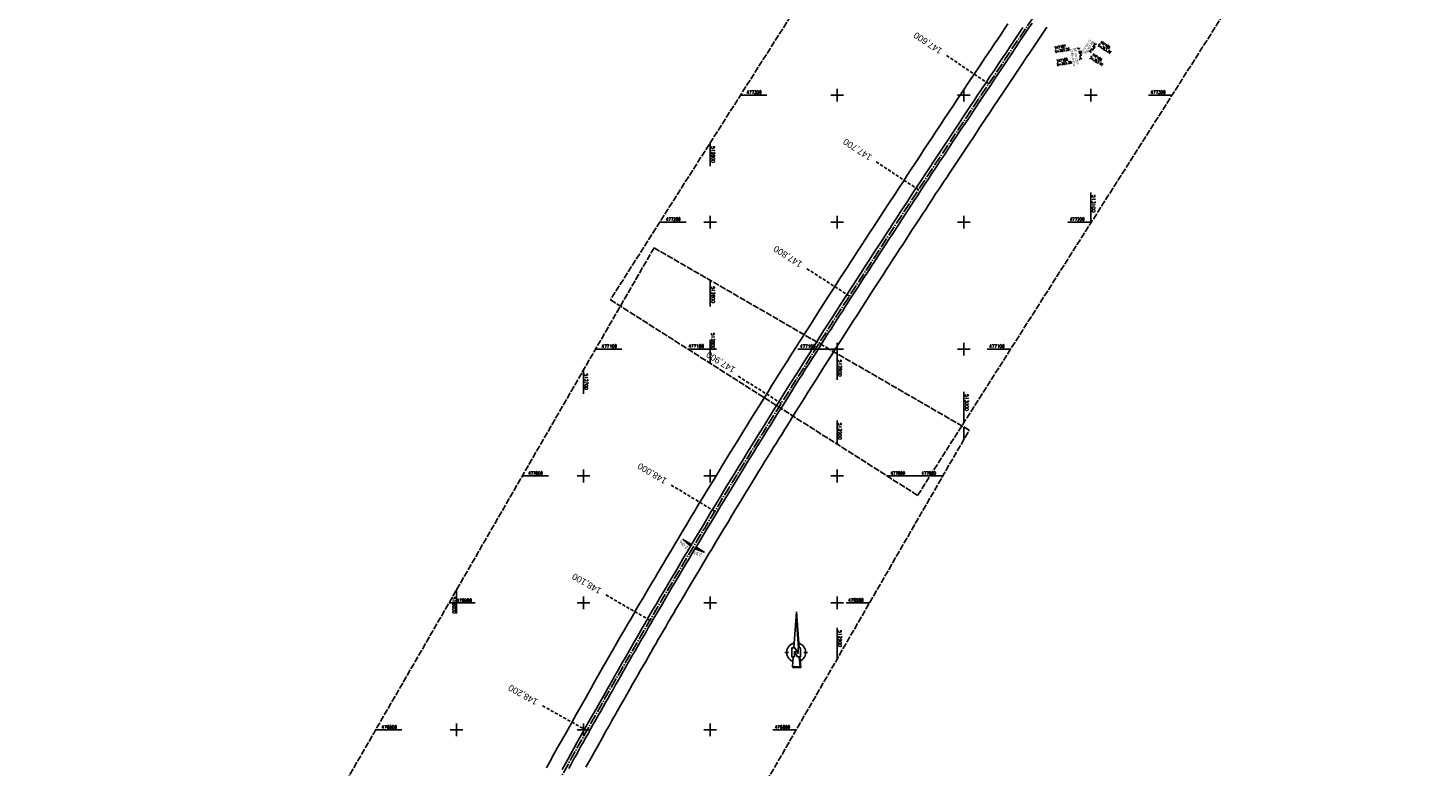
# Model space of a CAD drawing. Extents: x 510563 to 513920, y 467229 to 478797.
# Tile 64 of 67: x 512262 to 513366, y 476771 to 477353. Entities that reach past the tile are written whole.
import ezdxf
from ezdxf.enums import TextEntityAlignment as Align

# ---------------------------------------------------------------- set-up
doc = ezdxf.new("R2010")
doc.units = 0
doc.header["$LTSCALE"] = 10
doc.header["$MEASUREMENT"] = 0
for name, pattern in [('ACHSE', [5.5, 4, -0.5, 0.5, -0.5]), ('LT00', [0]), ('LT14', [0.6, 0.5, -0.1]), ('LT17', [0.15, 0.1, -0.05]), ('STRICHLINIE2', [0.375, 0.25, -0.125])]:
    doc.linetypes.add(name, pattern=pattern)
doc.layers.get('0').update_dxf_attribs({"linetype": 'LT00'})
for name, color, linetype in [('-AX-020', 250, 'ACHSE'), ('-Halt-Pfeil', 4, 'LT00'), ('-Haltung', 7, 'STRICHLINIE2'), ('-Haltungsbeschriftung', 140, 'LT00'), ('-QUE-20O', 11, 'LT00'), ('-QUE-20W', 11, 'LT00'), ('-Schachtbeschriftung', 5, 'LT00'), ('-ST-20', 30, 'LT17'), ('1401', 7, 'Continuous'), ('V87_AFBR_BAB', 250, 'LT00'), ('V87_RASTER', 250, 'LT00'), ('V87_UK_DURCH', 182, 'LT00'), ('V88_AFBR_BAB', 1, 'LT00'), ('V88_RASTER', 250, 'LT00')]:
    doc.layers.add(name, color=color, linetype=linetype)
doc.layers.add('-BLATT_87-RAND', color=7, linetype='LT14', plot=False)
doc.layers.add('-BLATT_88-RAND', color=7, linetype='LT14', plot=False)
doc.styles.add('Beschrift', font='ARIAL.TTF')
doc.styles.add('Haltungsbeschriftung', font='ARIAL.TTF', dxfattribs={"width": 0.75})
doc.styles.add('schachtbeschriftung', font='romans.shx', dxfattribs={"width": 0.75, "height": 2})
doc.styles.get("Standard").update_dxf_attribs({"font": 'romans.shx'})

# ---------------------------------------------------------------- blocks, each defined once
blk = doc.blocks.new('SYMB1401')
at = {"layer": '1401'}
for p, q in [((-2.1, -28.3), (0, 0)), ((0, 0), (2.1, -28.3)), ((1.8, -28.3), (-0.2, -2.3)), ((1.8, -28.3), (-0.2, -2.7)), ((1.7, -28.3), (-0.2, -3)), ((1.7, -28.3), (-0.2, -3.3)), ((2, -28.3), (-0.1, -1)), ((2, -28.3), (-0.1, -1.3)), ((1.9, -28.3), (-0.1, -1.7)), ((1.8, -28.3), (-0.1, -2)), ((2.1, -28.3), (0, -0.3)), ((2, -28.3), (0, -0.7)), ((-9.2, -31.8), (-6.2, -31.8)), ((-3.7, -35.3), (-3.7, -28.3)), ((-3.7, -28.3), (-1.2, -28.3)), ((0.7, -35.3), (-1.7, -30.9)), ((-1.7, -30.9), (-1.7, -35.3)), ((1.2, -32.8), (-1.2, -28.3)), ((1.2, -32.8), (1.2, -28.3)), ((3.2, -28.3), (1.2, -28.3)), ((3.2, -28.3), (3.2, -35.3)), ((5.7, -31.8), (8.7, -31.8)), ((-1.7, -35.3), (-3.7, -35.3)), ((-2.6, -35.3), (-3.2, -43.3)), ((-3.2, -43.3), (2.8, -43.3)), ((-3.2, -43.4), (2.8, -43.4)), ((3.2, -35.3), (0.7, -35.3)), ((2.8, -43.3), (2.1, -35.3)), ((2.8, -43.4), (2.2, -35.3)), ((3.3, -43.8), (2.6, -35.3))]:
    blk.add_line(p, q, dxfattribs=at)
for points in [[(-7.7, -32.1), (-7.7, -31.6), (-7.7, -31), (-7.6, -30.5), (-7.5, -29.9), (-7.3, -29.4), (-7.1, -28.9), (-6.9, -28.4), (-6.6, -27.9), (-6.3, -27.5), (-6, -27), (-5.6, -26.6), (-5.2, -26.2), (-4.8, -25.9), (-4.4, -25.6), (-3.9, -25.3), (-3.4, -25), (-2.9, -24.8), (-2.4, -24.6), (-1.9, -24.5)], [(-2.9, -38.8), (-3.4, -38.6), (-3.9, -38.4), (-4.4, -38.1), (-4.8, -37.8), (-5.2, -37.4), (-5.6, -37.1), (-6, -36.6), (-6.3, -36.2), (-6.6, -35.8), (-6.9, -35.3), (-7.1, -34.8), (-7.3, -34.3), (-7.5, -33.7), (-7.6, -33.2), (-7.7, -32.7), (-7.7, -32.1)], [(1.8, -24.6), (2.4, -24.8), (2.9, -25), (3.4, -25.3), (3.8, -25.6), (4.3, -25.9), (4.7, -26.2), (5.1, -26.6), (5.5, -27), (5.8, -27.5), (6.1, -27.9), (6.4, -28.4), (6.6, -28.9), (6.8, -29.4), (7, -29.9), (7.1, -30.5), (7.2, -31), (7.2, -31.6), (7.2, -32.1)], [(7.2, -32.1), (7.2, -32.7), (7.1, -33.2), (7, -33.7), (6.8, -34.3), (6.7, -34.8), (6.4, -35.3), (6.1, -35.8), (5.8, -36.2), (5.5, -36.7), (5.1, -37.1), (4.7, -37.4), (4.3, -37.8), (3.9, -38.1), (3.4, -38.4), (2.9, -38.6)], [(-3.2, -43.3), (-2.7, -43.8), (3.3, -43.8)], [(-3.1, -43.4), (2.8, -43.4), (2.2, -35.3)], [(-3.1, -43.5), (2.9, -43.5), (2.3, -35.3)], [(-3, -43.5), (2.9, -43.5), (2.3, -35.3)], [(-3, -43.6), (3, -43.6), (2.4, -35.3)], [(-2.9, -43.6), (3, -43.6), (2.5, -35.3)], [(-2.9, -43.7), (3.1, -43.7), (2.5, -35.3)], [(-2.8, -43.7), (3.1, -43.7), (2.5, -35.3)], [(-2.8, -43.8), (3.2, -43.8), (2.6, -35.3)], [(-2.8, -43.8), (3.2, -43.8), (2.6, -35.3)]]:
    blk.add_lwpolyline(points, dxfattribs=at)
blk = doc.blocks.new('SYMB1107')
at = {"color": 0, "linetype": 'ByBlock'}
for points in [[(-0.2, 0), (-0.196157, 0.039018), (-0.184776, 0.076537), (-0.166294, 0.111114), (-0.141421, 0.141421), (-0.111114, 0.166294), (-0.076537, 0.184776), (-0.039018, 0.196157), (0, 0.2)], [(0, 0.2), (0.039018, 0.196157), (0.076537, 0.184776), (0.111114, 0.166294), (0.141421, 0.141421), (0.166294, 0.111114), (0.184776, 0.076537), (0.196157, 0.039018), (0.2, 0)]]:
    blk.add_lwpolyline(points, dxfattribs=at)
blk = doc.blocks.new('SYMB0070')
at = {"color": 0, "linetype": 'ByBlock'}
for p, q in [((-0.5, 0), (0.2, 0)), ((0.5, 0), (0.2, 0.1)), ((0.2, 0.1), (0.2, 0)), ((0.468, 0), (0.21, 0.086)), ((0.21, 0.086), (0.21, -0.086)), ((0.21, -0.086), (0.468, 0)), ((0.22, -0.072), (0.437, 0)), ((0.23, -0.058), (0.405, 0)), ((0.24, -0.045), (0.374, 0)), ((0.342, 0), (0.25, 0.031)), ((0.25, 0.031), (0.25, -0.031)), ((0.25, -0.031), (0.342, 0)), ((0.26, -0.017), (0.31, 0)), ((0.27, -0.003), (0.279, 0))]:
    blk.add_line(p, q, dxfattribs=at)
for points in [[(0.2, 0), (0.2, -0.1), (0.5, 0)], [(0.437, 0), (0.22, 0.072), (0.22, -0.072)], [(0.405, 0), (0.23, 0.058), (0.23, -0.058)], [(0.374, 0), (0.24, 0.045), (0.24, -0.045)], [(0.31, 0), (0.26, 0.017), (0.26, -0.017)], [(0.279, 0), (0.27, 0.003), (0.27, -0.003)]]:
    blk.add_lwpolyline(points, dxfattribs=at)

msp = doc.modelspace()

# ---------------------------------------------------------------- linework, layer by layer
at = {"layer": '-AX-020', "ltscale": 0.2, "flags": 128}
msp.add_lwpolyline([(513881.7, 478797), (513877.9, 478787.4), (513870.4, 478768.8), (513862.8, 478750.3), (513855.1, 478731.8), (513847.4, 478713.3), (513839.6, 478694.9), (513831.7, 478676.5), (513823.8, 478658.1), (513815.8, 478639.8), (513807.7, 478621.5), (513799.5, 478603.2), (513791.3, 478585), (513783, 478566.8), (513774.6, 478548.6), (513766.1, 478530.5), (513757.6, 478512.4), (513749, 478494.3), (513740.3, 478476.3), (513731.6, 478458.3), (513722.7, 478440.3), (513713.9, 478422.4), (513704.9, 478404.5), (513695.9, 478386.6), (513686.8, 478368.8), (513677.6, 478351), (513668.3, 478333.2), (513659, 478315.5), (513649.6, 478297.9), (513640.2, 478280.2), (513630.6, 478262.6), (513621, 478245.1), (513611.4, 478227.5), (513601.6, 478210.1), (513591.8, 478192.6), (513586.7, 478183.6), (513576.8, 478166.3), (513566.8, 478148.9), (513556.8, 478131.6), (513546.7, 478114.3), (513536.5, 478097.1), (513526.3, 478079.9), (513516, 478062.7), (513505.6, 478045.6), (513495.2, 478028.5), (513484.8, 478011.5), (513474.3, 477994.4), (513463.7, 477977.4), (513453.1, 477960.4), (513442.5, 477943.5), (513431.8, 477926.6), (513421, 477909.7), (513410.2, 477892.8), (513399.4, 477876), (513388.6, 477859.2), (513377.7, 477842.4), (513366.8, 477825.6), (513355.8, 477808.9), (513344.8, 477792.1), (513333.8, 477775.4), (513322.8, 477758.7), (513311.7, 477742.1), (513300.6, 477725.4), (513289.5, 477708.8), (513278.4, 477692.1), (513267.2, 477675.5), (513256.1, 477658.9), (513244.9, 477642.3), (513233.7, 477625.7), (513222.5, 477609.1), (513211.3, 477592.5), (513200.1, 477576), (513188.8, 477559.4), (513177.6, 477542.8), (513166.4, 477526.3), (513154.8, 477509.2), (513142.5, 477491.1), (513130.2, 477473), (513117.9, 477454.9), (513105.6, 477436.7), (513093.3, 477418.6), (513081.1, 477400.4), (513068.8, 477382.3), (513056.6, 477364.1), (513044.3, 477345.9), (513032.1, 477327.8), (513020, 477309.5), (513007.8, 477291.3), (512995.7, 477273.1), (512983.6, 477254.8), (512971.5, 477236.6), (512959.5, 477218.3), (512947.4, 477199.9), (512935.5, 477181.6), (512923.6, 477163.2), (512911.7, 477144.8), (512899.8, 477126.4), (512888, 477107.9), (512876.3, 477089.4), (512864.6, 477070.9), (512852.9, 477052.4), (512841.4, 477033.8), (512829.8, 477015.1), (512818.4, 476996.5), (512806.9, 476977.8), (512795.6, 476959), (512789.6, 476949.1), (512778.4, 476930.3), (512767.2, 476911.5), (512756.1, 476892.6), (512745.1, 476873.7), (512734.1, 476854.7), (512723.2, 476835.7), (512712.4, 476816.7), (512701.7, 476797.6), (512691, 476778.5), (512680.4, 476759.3), (512669.8, 476740.1), (512659.3, 476720.9), (512648.9, 476701.6), (512638.6, 476682.3), (512628.3, 476662.9), (512618.2, 476643.5), (512608, 476624.1), (512598, 476604.7), (512588, 476585.2), (512578.1, 476565.6), (512568.3, 476546), (512558.5, 476526.4), (512548.8, 476506.8), (512539.2, 476487.1), (512529.6, 476467.4), (512520.2, 476447.7), (512510.7, 476427.9), (512501.4, 476408), (512492.2, 476388.2), (512483, 476368.3), (512473.9, 476348.4), (512464.8, 476328.4), (512455.8, 476308.5), (512446.9, 476288.4), (512438.1, 476268.4), (512429.4, 476248.3), (512420.7, 476228.2), (512412.1, 476208.1), (512403.6, 476187.9), (512395.1, 476167.7), (512386.7, 476147.4), (512378.4, 476127.2), (512370.2, 476106.9), (512362, 476086.5), (512353.9, 476066.2), (512345.9, 476045.8), (512338, 476025.4), (512330.1, 476004.9), (512322.3, 475984.5), (512314.6, 475964), (512307, 475943.4), (512299.4, 475922.9), (512291.9, 475902.3), (512284.5, 475881.7), (512277.2, 475861), (512269.9, 475840.4), (512262.7, 475819.7), (512255.6, 475799), (512248.6, 475778.2), (512241.6, 475757.4), (512234.8, 475736.6), (512228, 475715.8), (512221.2, 475695), (512214.6, 475674.1), (512208, 475653.2), (512201.5, 475632.3), (512200.1, 475627.9), (512194.3, 475608.8), (512188.5, 475589.7), (512182.8, 475570.5), (512177.1, 475551.4), (512171.6, 475532.2), (512166.1, 475513), (512160.6, 475493.8), (512155.3, 475474.5), (512150, 475455.3), (512148.1, 475448.4), (512142.9, 475429.1), (512137.8, 475409.8), (512132.8, 475390.4), (512127.8, 475371.1), (512123, 475351.7), (512118.2, 475332.3), (512113.4, 475312.9), (512108.8, 475293.5), (512104.2, 475274.1), (512099.8, 475254.6), (512095.4, 475235.1), (512091, 475215.6), (512086.8, 475196.1), (512082.6, 475176.6), (512078.5, 475157), (512074.5, 475137.5), (512070.6, 475117.9), (512066.7, 475098.3), (512063.2, 475080.2), (512059.5, 475060.6), (512055.9, 475041), (512052.3, 475021.3), (512048.9, 475001.7), (512045.4, 474982), (512042.1, 474962.3), (512038.8, 474942.6), (512035.6, 474922.9), (512032.4, 474903.2), (512029.3, 474883.4), (512026.2, 474863.7), (512023.2, 474844), (512020.2, 474824.2), (512017.3, 474804.5), (512014.4, 474784.7), (512011.5, 474764.9), (512008.7, 474745.2), (512005.9, 474725.4), (512003.2, 474705.6), (512000.5, 474685.8), (511997.8, 474666), (511995.1, 474646.2), (511992.4, 474626.4), (511989.8, 474606.7), (511987.2, 474586.9), (511984.6, 474567.1), (511981.9, 474547.3), (511979.3, 474527.5), (511976.7, 474507.7), (511975.1, 474495.4), (511973.5, 474482.8), (511971.8, 474470.3), (511970.2, 474457.7), (511968.5, 474445.1), (511966.8, 474432.6), (511965.2, 474420), (511963.5, 474407.5), (511961.8, 474394.9), (511960, 474382.4), (511958.3, 474369.8), (511956.5, 474357.3), (511954.7, 474344.7), (511952.9, 474332.2), (511951.1, 474319.6), (511949.2, 474307.1), (511947.3, 474294.6), (511945.4, 474282.1), (511943.4, 474269.5), (511941.4, 474257), (511939.4, 474244.5), (511937.3, 474232), (511935.1, 474219.5), (511933, 474207.1), (511930.7, 474194.6), (511928.5, 474182.1), (511926.1, 474169.7), (511923.8, 474157.2), (511921.3, 474144.8), (511918.8, 474132.4), (511916.3, 474120), (511913.7, 474107.6), (511911, 474095.2), (511908.2, 474082.8), (511905.4, 474070.5), (511902.5, 474058.1), (511899.6, 474045.8), (511896.6, 474033.5), (511893.5, 474021.3), (511890.3, 474009), (511887, 473996.8), (511883.7, 473984.5), (511880.3, 473972.3), (511876.8, 473960.1), (511873.2, 473948), (511869.6, 473935.9), (511865.9, 473923.7), (511862.1, 473911.7), (511858.2, 473899.6), (511854.3, 473887.6), (511850.2, 473875.5), (511846.1, 473863.6), (511842, 473851.6), (511837.7, 473839.7), (511833.4, 473827.7), (511829, 473815.9), (511824.5, 473804), (511820, 473792.2), (511815.3, 473780.4), (511810.6, 473768.6), (511805.9, 473756.9), (511801, 473745.2), (511796.1, 473733.5), (511791.1, 473721.9), (511786, 473710.3), (511780.9, 473698.7), (511775.7, 473687.1), (511770.4, 473675.6), (511765, 473664.1), (511759.6, 473652.7), (511754.1, 473641.3), (511748.5, 473629.9), (511742.9, 473618.6), (511737.1, 473607.3), (511731.4, 473596), (511725.5, 473584.8), (511719.6, 473573.6), (511713.6, 473562.4), (511707.5, 473551.3), (511701.3, 473540.2), (511695.1, 473529.2), (511688.8, 473518.2), (511682.5, 473507.2), (511676.1, 473496.3), (511669.6, 473485.4), (511663, 473474.6), (511656.4, 473463.8), (511649.7, 473453), (511642.9, 473442.3), (511636.1, 473431.6), (511629.2, 473421), (511622.2, 473410.4), (511615.2, 473399.9), (511608.1, 473389.4), (511600.9, 473378.9), (511593.7, 473368.5), (511586.4, 473358.2), (511579.1, 473347.8), (511571.6, 473337.6), (511564.1, 473327.4), (511556.6, 473317.2), (511549, 473307.1), (511541.3, 473297), (511533.5, 473287), (511525.7, 473277), (511517.9, 473267.1), (511509.9, 473257.2), (511501.9, 473247.4), (511493.9, 473237.6), (511485.8, 473227.9), (511477.6, 473218.2), (511475.5, 473215.8), (511467.3, 473206.2), (511459, 473196.6), (511450.6, 473187.1), (511442.2, 473177.7), (511433.7, 473168.2), (511425.2, 473158.9), (511416.6, 473149.5), (511408, 473140.2), (511399.4, 473131), (511390.7, 473121.8), (511382, 473112.6), (511373.2, 473103.4), (511364.4, 473094.3), (511355.6, 473085.2), (511346.8, 473076.1), (511337.9, 473067), (511329, 473058), (511320.1, 473049), (511311.2, 473040), (511302.3, 473031), (511293.3, 473022), (511284.4, 473013.1), (511275.4, 473004.1), (511266.5, 472995.1), (511255.9, 472984.6), (511236.8, 472965.5), (511230.2, 472958.9), (511223.6, 472952.3), (511217, 472945.7), (511210.4, 472939.1), (511203.8, 472932.4), (511197.2, 472925.8), (511190.7, 472919.1), (511184.1, 472912.4), (511177.6, 472905.7), (511171.1, 472899), (511164.7, 472892.3), (511158.3, 472885.5), (511151.9, 472878.6), (511145.5, 472871.8), (511139.2, 472864.9), (511133, 472858), (511126.7, 472851), (511120.6, 472844), (511114.5, 472836.9), (511109.3, 472830.8), (511103.3, 472823.7), (511097.4, 472816.4), (511091.5, 472809.2), (511085.7, 472801.9), (511080, 472794.5), (511074.3, 472787.1), (511068.6, 472779.6), (511063.1, 472772.1), (511057.6, 472764.5), (511052.2, 472756.9), (511046.8, 472749.3), (511041.5, 472741.6), (511036.3, 472733.8), (511031.1, 472726.1), (511026, 472718.2), (511021, 472710.3), (511016, 472702.4), (511011.1, 472694.5), (511006.3, 472686.5), (511001.5, 472678.4), (510996.8, 472670.3), (510992.2, 472662.2), (510987.7, 472654.1), (510983.2, 472645.9), (510978.8, 472637.6), (510974.4, 472629.3), (510970.2, 472621), (510966, 472612.7), (510961.9, 472604.3), (510957.8, 472595.9), (510953.8, 472587.4), (510949.9, 472578.9), (510946.1, 472570.4), (510942.3, 472561.9), (510938.6, 472553.3), (510935, 472544.7), (510931.5, 472536), (510928, 472527.3), (510924.6, 472518.6), (510921.3, 472509.9), (510918, 472501.1), (510914.9, 472492.3), (510911.8, 472483.5), (510908.8, 472474.7), (510905.8, 472465.8), (510903, 472456.9), (510900.2, 472448), (510897.5, 472439.1), (510894.8, 472430.1), (510892.3, 472421.1), (510889.8, 472412.1), (510887.4, 472403.1), (510885, 472394), (510882.8, 472385), (510880.6, 472375.9), (510878.5, 472366.8), (510876.5, 472357.6), (510874.6, 472348.5), (510872.7, 472339.3), (510870.9, 472330.2), (510869.2, 472321), (510867.6, 472311.8), (510866.1, 472302.6), (510864.6, 472293.3), (510863.2, 472284.1), (510861.9, 472274.8), (510860.7, 472265.6), (510859.5, 472256.3), (510858.4, 472247), (510857.5, 472237.7), (510856.5, 472228.4), (510855.7, 472219.1), (510855, 472209.8), (510854.3, 472200.5), (510853.7, 472191.2), (510853.2, 472181.8), (510852.8, 472172.5), (510852.4, 472163.2), (510852.1, 472153.8), (510851.9, 472144.5), (510851.8, 472135.1), (510851.8, 472125.8), (510851.8, 472116.4), (510852, 472107.1), (510852, 472104.7), (510852.2, 472095.4), (510852.5, 472086), (510852.9, 472076.7), (510853.4, 472067.4), (510853.9, 472058), (510854.5, 472048.7), (510855.2, 472039.4), (510856, 472030.1), (510856.8, 472020.8), (510857.7, 472011.5), (510858.6, 472002.2), (510859.6, 471992.9), (510860.7, 471983.6), (510861.9, 471974.3), (510863.1, 471965.1), (510864.4, 471955.8), (510865.7, 471946.6), (510867.1, 471937.3), (510868.5, 471928.1), (510870, 471918.9), (510871.6, 471909.6), (510873.2, 471900.4), (510874.8, 471891.2), (510876.5, 471882.1), (510878.3, 471872.9), (510880.1, 471863.7), (510881.9, 471854.5), (510883.8, 471845.4), (510885.8, 471836.3), (510887.8, 471827.1), (510889.8, 471818), (510891.8, 471808.9), (510893.9, 471799.8), (510896.1, 471790.7), (510898.2, 471781.6), (510900.4, 471772.5), (510902.7, 471763.4), (510904.9, 471754.4), (510907.2, 471745.3), (510909.6, 471736.3), (510911.9, 471727.2), (510914.3, 471718.2), (510916.7, 471709.2), (510919.2, 471700.1), (510921.6, 471691.1), (510924.1, 471682.1), (510926.6, 471673.1), (510929.1, 471664.1), (510931.6, 471655.1), (510934.2, 471646.1), (510936.8, 471637.1), (510939.3, 471628.2), (510941.9, 471619.2), (510944.5, 471610.2), (510947.2, 471601.2), (510949.8, 471592.3), (510952.4, 471583.3), (510955.1, 471574.4), (510957.7, 471565.4), (510960.4, 471556.4), (510963, 471547.5), (510967.7, 471531.8), (510970.2, 471523.2), (510975.3, 471506.3), (510980.3, 471489.4), (510985.3, 471472.6), (510990.3, 471455.7), (510995.2, 471438.8), (511000.2, 471421.9), (511005.2, 471405), (511010.1, 471388.1), (511015, 471371.2), (511019.9, 471354.3), (511024.7, 471337.4), (511029.5, 471320.4), (511034.3, 471303.5), (511039, 471286.5), (511043.7, 471269.5), (511048.3, 471252.6), (511052.9, 471235.6), (511057.5, 471218.6), (511061.9, 471201.5), (511066.4, 471184.5), (511070.7, 471167.4), (511075, 471150.4), (511079.2, 471133.3), (511083.4, 471116.2), (511086.6, 471102.8), (511090.6, 471085.7), (511094.5, 471068.5), (511098.4, 471051.4), (511102.2, 471034.2), (511105.9, 471017), (511109.5, 470999.7), (511113, 470982.5), (511116.5, 470965.2), (511119.9, 470948), (511123.2, 470930.7), (511126.5, 470913.4), (511129.6, 470896), (511132.7, 470878.7), (511135.7, 470861.4), (511138.6, 470844), (511141.4, 470826.6), (511144.2, 470809.2), (511146.9, 470791.8), (511149.5, 470774.4), (511152, 470757), (511154.5, 470739.6), (511156.8, 470722.1), (511159.1, 470704.7), (511161.3, 470687.2), (511163.4, 470669.7), (511165.5, 470652.2), (511165.6, 470650.9), (511167.9, 470631), (511170, 470611.1), (511172.1, 470591.2), (511174.1, 470571.3), (511176, 470551.4), (511177.9, 470531.5), (511179.5, 470512.5), (511180.9, 470496.3), (511182.2, 470480.1), (511183.4, 470463.9), (511184.5, 470447.7), (511185.5, 470431.5), (511186.5, 470415.2), (511187.4, 470399), (511188.2, 470382.8), (511188.9, 470366.5), (511189.5, 470350.3), (511190.1, 470334), (511190.6, 470317.8), (511191, 470301.5), (511191.3, 470285.3), (511191.5, 470269), (511191.7, 470252.8), (511191.8, 470236.5), (511191.8, 470220.2), (511191.7, 470204), (511191.5, 470187.7), (511191.3, 470171.5), (511191.2, 470169), (511190.9, 470152.8), (511190.5, 470136.5), (511190, 470120.2), (511189.5, 470104), (511188.9, 470087.8), (511188.2, 470071.5), (511187.4, 470055.3), (511186.6, 470039), (511185.8, 470022.8), (511184.9, 470006.6), (511183.9, 469990.3), (511182.9, 469974.1), (511181.9, 469957.9), (511180.8, 469941.6), (511179.7, 469925.4), (511178.6, 469909.2), (511177.5, 469893), (511176.3, 469876.8), (511175.1, 469860.6), (511173.9, 469844.4), (511172.6, 469828.1), (511171.4, 469811.9), (511170.1, 469795.7), (511168.8, 469779), (511031, 467993.3), (511029.4, 467973.4), (511027.9, 467953.5), (511026.4, 467933.5), (511024.8, 467913.6), (511023.3, 467893.6), (511021.8, 467873.7), (511020.4, 467853.8), (511018.9, 467833.8), (511017.5, 467813.9), (511016.1, 467793.9), (511014.7, 467774), (511013.4, 467754), (511012, 467734), (511010.8, 467714.1), (511009.6, 467694.1), (511008.4, 467674.2), (511007.3, 467654.2), (511006.2, 467634.2), (511005.2, 467614.2), (511004.2, 467594.3), (511003.3, 467574.3), (511002.4, 467554.3), (511001.7, 467534.3), (511001, 467514.3), (511000.3, 467494.3), (510999.8, 467474.3), (510999.6, 467465.7), (510999.1, 467445.7), (510998.7, 467425.7), (510998.5, 467405.7), (510998.3, 467385.7), (510998.1, 467365.7), (510998.1, 467345.7), (510998.1, 467325.7), (510998.2, 467305.7), (510998.4, 467285.7), (510998.7, 467265.7), (510999.1, 467245.7), (510999.4, 467229.2)], dxfattribs=at)
at = {"layer": '-BLATT_87-RAND'}
msp.add_lwpolyline([(513217.9, 477919.2), (512721.3, 477138.8), (512963.5, 476984.7), (513460.1, 477765.1), (513217.9, 477919.2)], dxfattribs=at)
at = {"layer": '-BLATT_88-RAND'}
msp.add_lwpolyline([(512755.7, 477179.7), (512292.8, 476378.9), (512541.3, 476235.3), (513004.2, 477036.1), (512755.7, 477179.7)], dxfattribs=at)
at = {"layer": '-Haltung'}
for p, q in [((513091.8, 477328.7), (513090.5, 477336.5)), ((513099.6, 477334.5), (513103.2, 477340.1))]:
    msp.add_line(p, q, dxfattribs=at)
at = {"layer": '-QUE-20O'}
for p, q in [((512789.4, 476943.5), (512788.7, 476942.3)), ((512788.9, 476942.2), (512789.6, 476943.4)), ((512789.9, 476943.2), (512789.2, 476942.1)), ((512789.5, 476942), (512790.1, 476943.1)), ((512790.4, 476942.9), (512789.8, 476941.9)), ((512790.1, 476941.8), (512790.7, 476942.8)), ((512790.9, 476942.6), (512790.4, 476941.7)), ((512790.7, 476941.6), (512791.2, 476942.4)), ((512791.4, 476942.3), (512791, 476941.5)), ((512791.3, 476941.4), (512791.7, 476942.1)), ((512791.9, 476942), (512791.5, 476941.3)), ((512791.8, 476941.2), (512792.2, 476941.8)), ((512792.5, 476941.7), (512792.1, 476941.1)), ((512792.4, 476941), (512792.7, 476941.5)), ((512793, 476941.4), (512792.7, 476940.9)), ((512793, 476940.8), (512793.2, 476941.2)), ((512793.5, 476941.1), (512793.3, 476940.7)), ((512793.6, 476940.6), (512793.7, 476940.9)), ((512794, 476940.7), (512793.8, 476940.5)), ((512794.1, 476940.4), (512794.3, 476940.6)), ((512794.5, 476940.4), (512794.4, 476940.3)), ((512794.7, 476940.2), (512794.8, 476940.3)), ((512795, 476940.1), (512795, 476940.1)), ((512795.3, 476940), (512795.3, 476940))]:
    msp.add_line(p, q, dxfattribs=at)
msp.add_lwpolyline([(512788.6, 476942.4), (512789.3, 476943.6), (512795.3, 476940), (512788.6, 476942.4)], dxfattribs=at)
at = {"layer": '-QUE-20W'}
for p, q in [((512778.4, 476950.1), (512778.4, 476950.1)), ((512778.6, 476949.9), (512778.7, 476950)), ((512778.9, 476949.8), (512778.8, 476949.7)), ((512779.1, 476949.5), (512779.2, 476949.7)), ((512779.4, 476949.5), (512779.3, 476949.3)), ((512779.5, 476949.1), (512779.7, 476949.3)), ((512779.9, 476949.2), (512779.7, 476948.9)), ((512780, 476948.7), (512780.2, 476949)), ((512780.5, 476948.9), (512780.2, 476948.5)), ((512780.4, 476948.3), (512780.7, 476948.7)), ((512781, 476948.6), (512780.7, 476948)), ((512780.9, 476947.8), (512781.2, 476948.4)), ((512781.5, 476948.3), (512781.1, 476947.6)), ((512781.3, 476947.4), (512781.7, 476948.1)), ((512782, 476948), (512781.6, 476947.2)), ((512781.8, 476947), (512782.3, 476947.8)), ((512782.5, 476947.6), (512782, 476946.8)), ((512782.2, 476946.6), (512782.8, 476947.5)), ((512783, 476947.3), (512782.5, 476946.4)), ((512782.7, 476946.2), (512783.3, 476947.2)), ((512783.5, 476947), (512782.9, 476946)), ((512783.1, 476945.8), (512783.8, 476946.9)), ((512784.1, 476946.7), (512783.4, 476945.6)), ((512783.6, 476945.4), (512784.3, 476946.6))]:
    msp.add_line(p, q, dxfattribs=at)
msp.add_lwpolyline([(512783.6, 476945.3), (512778.4, 476950.1), (512784.4, 476946.5), (512783.6, 476945.3)], dxfattribs=at)
at = {"layer": '-ST-20', "ltscale": 2.5}
for p, q in [((513019.5, 477308.9), (512986.3, 477331.1)), ((512964.2, 477225.5), (512930.8, 477247.4)), ((512909.7, 477141.7), (512876, 477163.3)), ((512856, 477057.3), (512822.1, 477078.5)), ((512803.5, 476972.2), (512769.3, 476992.8)), ((512752.4, 476886.3), (512717.8, 476906.3)), ((512702.7, 476799.5), (512667.8, 476819))]:
    msp.add_line(p, q, dxfattribs=at)
at = {"layer": 'V87_AFBR_BAB'}
for points in [[(512842.6, 477061.6), (512842.7, 477061.8), (512845.6, 477066.4), (512848.4, 477071), (512851.3, 477075.5), (512854.1, 477080.1), (512857.5, 477085.4), (512860.8, 477090.6), (512864.1, 477095.9), (512867.5, 477101.2), (512870.1, 477105.3), (512872.7, 477109.4), (512875.3, 477113.5), (512878, 477117.6), (512880.6, 477121.7), (512884.8, 477128.4), (512889.1, 477135), (512893.3, 477141.6), (512896.4, 477146.4), (512899.5, 477151.3), (512902.7, 477156.2), (512905.8, 477161.1), (512908.4, 477165.1), (512911.1, 477169.2), (512913.7, 477173.2), (512916.3, 477177.3), (512919, 477181.3), (512922.3, 477186.4), (512925.6, 477191.5), (512929, 477196.6), (512932.3, 477201.8), (512936.6, 477208.4), (512941, 477215.1), (512945.4, 477221.8), (512948.7, 477226.8), (512952, 477231.8), (512955.3, 477236.8), (512958.5, 477241.7), (512961.7, 477246.6), (512965, 477251.5), (512968.2, 477256.5), (512971.5, 477261.5), (512974.9, 477266.5), (512978.2, 477271.5), (512981.5, 477276.6), (512984.8, 477281.5), (512988.1, 477286.5), (512991.4, 477291.5), (512994.7, 477296.4), (512999.2, 477303.1), (513003.6, 477309.8), (513008.1, 477316.5), (513012.4, 477323), (513016.8, 477329.5), (513021.2, 477336), (513023.9, 477340), (513026.6, 477344.1), (513029.3, 477348.1), (513032, 477352.1), (513034.6, 477356.1)], [(513046.5, 477353.2), (513043.9, 477349.4), (513041.3, 477345.4), (513038.6, 477341.4), (513035.9, 477337.4), (513033.2, 477333.4), (513030.5, 477329.4), (513027.3, 477324.5), (513024, 477319.6), (513020.7, 477314.8), (513017.5, 477309.9), (513014.1, 477304.9), (513010.8, 477299.9), (513007.5, 477295), (513004.2, 477290), (513001.5, 477286), (512998.9, 477282), (512996.2, 477278), (512993.6, 477274), (512990.9, 477270), (512988.3, 477266), (512985.7, 477262.1), (512983, 477258.1), (512980.4, 477254.2), (512977.8, 477250.2), (512971.3, 477240.3), (512964.7, 477230.4), (512959.8, 477222.9), (512954.9, 477215.4), (512952.2, 477211.3), (512949.5, 477207.2), (512946.9, 477203.1), (512944.2, 477199), (512941.5, 477194.9), (512938.9, 477190.9), (512936.3, 477186.9), (512933.7, 477182.9), (512931.1, 477178.9), (512928.5, 477174.9), (512925.2, 477169.9), (512921.9, 477164.8), (512918.6, 477159.7), (512915.3, 477154.6), (512909, 477144.8), (512902.7, 477135), (512896.3, 477125.1), (512889.9, 477115.1), (512886.7, 477110), (512883.5, 477105), (512880.3, 477100), (512877.1, 477094.9), (512873.8, 477089.7), (512870.5, 477084.5), (512867.2, 477079.2), (512863.9, 477074), (512860.9, 477069.4), (512858, 477064.7), (512855.1, 477060), (512852.3, 477055.5)], [(512855.7, 477053.3), (512855.8, 477053.5), (512861.6, 477062.7), (512867.3, 477071.8), (512869.9, 477076), (512872.6, 477080.1), (512875.2, 477084.3), (512877.9, 477088.5), (512880.5, 477092.7), (512882.6, 477096), (512884.8, 477099.4), (512886.9, 477102.8), (512889, 477106.1), (512891.2, 477109.5), (512893.3, 477112.9), (512895.2, 477115.7), (512897, 477118.6), (512898.8, 477121.5), (512900.7, 477124.3), (512902.5, 477127.2), (512904.4, 477130), (512906.2, 477132.9), (512908.3, 477136.1), (512910.4, 477139.4), (512912.4, 477142.6), (512914.5, 477145.9), (512916.6, 477149.1), (512918.7, 477152.3), (512920.9, 477155.7), (512923.1, 477159.1), (512925.3, 477162.5), (512927.5, 477165.9), (512929.7, 477169.3), (512931.9, 477172.7), (512936.2, 477179.4), (512940.6, 477186), (512944.9, 477192.6), (512948.3, 477197.8), (512951.6, 477202.9), (512955, 477208), (512958.3, 477213.2), (512960.8, 477216.9), (512963.3, 477220.7), (512965.7, 477224.5), (512968.2, 477228.2), (512971.5, 477233.2), (512974.7, 477238.2), (512978, 477243.2), (512981.3, 477248.1), (512984.6, 477253), (512987.8, 477257.9), (512991.1, 477262.9), (512994.3, 477267.8), (512997.6, 477272.8), (513001, 477277.7), (513004.3, 477282.7), (513007.6, 477287.7), (513014.2, 477297.7), (513020.9, 477307.6), (513024.1, 477312.5), (513027.4, 477317.4), (513030.6, 477322.2), (513033.9, 477327.1), (513037.2, 477332.1), (513040.6, 477337.1), (513043.9, 477342.1), (513047.3, 477347.1), (513050.5, 477351.9), (513053.7, 477356.6)], [(513065.4, 477353.5), (513061.1, 477347.3), (513056.9, 477341), (513054.2, 477337), (513051.6, 477333), (513048.9, 477329), (513046.2, 477325), (513043.5, 477321), (513040.9, 477317.1), (513038.2, 477313.1), (513035.6, 477309.2), (513032.9, 477305.2), (513030.3, 477301.2), (513027, 477296.3), (513023.6, 477291.3), (513020.3, 477286.3), (513017, 477281.3), (513012.6, 477274.7), (513008.2, 477268), (513003.8, 477261.4), (513001.2, 477257.5), (512998.6, 477253.5), (512996, 477249.6), (512993.4, 477245.7), (512990.8, 477241.7), (512988.6, 477238.4), (512986.4, 477235.2), (512984.2, 477231.9), (512982.1, 477228.6), (512979.9, 477225.3), (512977.7, 477222.1), (512975.8, 477219.1), (512973.8, 477216.1), (512971.8, 477213.1), (512969.9, 477210), (512967.9, 477207), (512963.5, 477200.3), (512959, 477193.5), (512954.6, 477186.7), (512952, 477182.6), (512949.3, 477178.6), (512946.6, 477174.5), (512944, 477170.4), (512941.3, 477166.3), (512938.8, 477162.4), (512936.2, 477158.4), (512933.6, 477154.5), (512931.1, 477150.5), (512928.5, 477146.5), (512925.3, 477141.6), (512922.1, 477136.6), (512918.9, 477131.6), (512915.7, 477126.6), (512912.5, 477121.7), (512909.3, 477116.7), (512906.1, 477111.7), (512903, 477106.8), (512898.6, 477099.9), (512894.3, 477093.1), (512889.9, 477086.3), (512883.4, 477075.9), (512876.8, 477065.5), (512874.5, 477061.8), (512872.1, 477058.1), (512869.8, 477054.4), (512867.5, 477050.7), (512865.3, 477047.2)]]:
    msp.add_lwpolyline(points, dxfattribs=at)
at = {"layer": 'V87_RASTER'}
for p, q in [((512844.6, 477300), (512823.9, 477300)), ((512905, 477300), (512895, 477300)), ((512900, 477295), (512900, 477305)), ((513005, 477300), (512995, 477300)), ((513000, 477305), (513000, 477295)), ((513105, 477300), (513095, 477300)), ((513100, 477295), (513100, 477305)), ((513164.1, 477300), (513145.6, 477300)), ((512800, 477262.5), (512800, 477244)), ((513100, 477199.3), (513100, 477223.3)), ((512760.3, 477200), (512781, 477200)), ((512795, 477200), (512805, 477200)), ((512800, 477205), (512800, 477195)), ((512800, 477205), (512800, 477195)), ((512895, 477200), (512905, 477200)), ((512900, 477195), (512900, 477205)), ((512995, 477200), (513005, 477200)), ((513000, 477205), (513000, 477195)), ((513081.9, 477200), (513100.4, 477200)), ((512800.8, 477100), (512782.3, 477100)), ((512800, 477107.3), (512800, 477088.8)), ((512905, 477100), (512895, 477100)), ((512900, 477095), (512900, 477105)), ((513005, 477100), (512995, 477100)), ((513000, 477105), (513000, 477095)), ((513036.8, 477100), (513018.3, 477100)), ((513000, 477066.2), (513000, 477042.2)), ((512900, 477025.1), (512900, 477043.6)), ((512939.5, 477000), (512973.2, 477000))]:
    msp.add_line(p, q, dxfattribs=at)
at = {"layer": 'V88_AFBR_BAB'}
for points in [[(512671, 476770.2), (512673.9, 476775.5), (512676.8, 476780.8), (512679.7, 476786.1), (512682.7, 476791.3), (512686.6, 476798.3), (512690.5, 476805.3), (512694.4, 476812.2), (512698.2, 476819.1), (512702.1, 476825.9), (512706, 476832.8), (512708.3, 476836.9), (512710.7, 476841), (512713, 476845.2), (512715.4, 476849.3), (512717.7, 476853.4), (512720.1, 476857.6), (512722.6, 476861.9), (512725, 476866.1), (512727.5, 476870.4), (512729.9, 476874.6), (512732.4, 476878.8), (512734.8, 476883.1), (512737.3, 476887.3), (512739.7, 476891.5), (512742.2, 476895.8), (512744.5, 476899.7), (512746.8, 476903.6), (512749.1, 476907.6), (512751.4, 476911.5), (512753.8, 476915.4), (512756.2, 476919.5), (512758.6, 476923.6), (512761, 476927.7), (512763.4, 476931.7), (512765.8, 476935.8), (512768.8, 476940.9), (512771.8, 476945.9), (512774.9, 476951), (512777.9, 476956), (512781.2, 476961.5), (512784.5, 476967), (512787.8, 476972.5), (512791.1, 476978), (512794.2, 476983.1), (512797.3, 476988.2), (512800.4, 476993.3), (512803.5, 476998.4), (512809.6, 477008.4), (512815.8, 477018.4), (512819.1, 477023.8), (512822.5, 477029.2), (512825.8, 477034.6), (512829.2, 477040.1), (512833.7, 477047.3), (512838.2, 477054.6), (512842.7, 477061.8), (512845.6, 477066.4), (512848.4, 477071), (512851.3, 477075.5), (512854.1, 477080.1), (512857.5, 477085.4), (512860.8, 477090.6), (512864.1, 477095.9), (512867.5, 477101.2), (512870.1, 477105.3), (512872.7, 477109.4), (512874, 477111.4)], [(512897.3, 477097.9), (512894.3, 477093.1), (512889.9, 477086.3), (512883.4, 477075.9), (512876.8, 477065.5), (512874.5, 477061.8), (512872.1, 477058.1), (512869.8, 477054.4), (512867.5, 477050.7), (512865.2, 477047), (512863, 477043.5), (512860.8, 477039.9), (512858.6, 477036.4), (512856.4, 477032.8), (512854.2, 477029.3), (512852, 477025.7), (512849.7, 477022.1), (512847.5, 477018.4), (512845.2, 477014.8), (512842.9, 477011.1), (512840.7, 477007.5), (512838.4, 477003.8), (512836, 476999.9), (512833.6, 476996), (512831.2, 476992.1), (512828.9, 476988.2), (512826.5, 476984.3), (512823.3, 476979.1), (512820.2, 476974), (512817.1, 476968.9), (512814, 476963.7), (512810.8, 476958.4), (512807.6, 476953.1), (512804.4, 476947.8), (512801.2, 476942.4), (512798.7, 476938.4), (512796.3, 476934.3), (512793.8, 476930.2), (512791.4, 476926.1), (512789, 476922), (512786.6, 476918), (512784.2, 476914), (512781.8, 476910), (512779.5, 476906), (512777.1, 476902), (512775, 476898.5), (512773, 476895.1), (512771, 476891.7), (512769, 476888.2), (512766.9, 476884.8), (512764.9, 476881.3), (512762.9, 476877.9), (512761, 476874.5), (512759, 476871.1), (512757, 476867.7), (512755.1, 476864.3), (512753.1, 476860.9), (512751.1, 476857.4), (512749.1, 476854), (512747.1, 476850.5), (512745.1, 476847), (512743.1, 476843.6), (512741.1, 476840.1), (512738.8, 476836), (512736.5, 476832), (512734.2, 476827.9), (512731.9, 476823.8), (512729.6, 476819.8), (512727.2, 476815.6), (512724.9, 476811.4), (512722.5, 476807.3), (512720.2, 476803.1), (512717.8, 476798.9), (512714.8, 476793.6), (512711.8, 476788.2), (512708.8, 476782.8), (512705.8, 476777.4), (512702, 476770.6)]]:
    msp.add_lwpolyline(points, dxfattribs=at)
at = {"layer": 'V88_AFBR_BAB', "color": 0}
for points in [[(512883.9, 477105.6), (512883.5, 477105), (512880.3, 477100), (512877.1, 477094.9), (512873.8, 477089.7), (512870.5, 477084.5), (512867.2, 477079.2), (512863.9, 477074), (512860.9, 477069.4), (512858, 477064.7), (512855.1, 477060), (512852.2, 477055.4), (512848.9, 477050), (512845.5, 477044.6), (512842.2, 477039.3), (512838.9, 477033.9), (512835.5, 477028.4), (512832.1, 477023), (512828.7, 477017.5), (512825.3, 477012), (512822.3, 477007.1), (512819.3, 477002.1), (512816.2, 476997.2), (512813.2, 476992.2), (512810.7, 476988.2), (512808.3, 476984.1), (512805.8, 476980), (512803.3, 476975.9), (512800.8, 476971.9), (512797.6, 476966.4), (512794.3, 476960.9), (512791, 476955.5), (512787.7, 476950), (512784.6, 476944.9), (512781.6, 476939.8), (512778.5, 476934.7), (512775.5, 476929.6), (512772.5, 476924.6), (512769.5, 476919.6), (512766.6, 476914.6), (512763.6, 476909.6), (512760.6, 476904.5), (512757.6, 476899.4), (512754.6, 476894.3), (512751.7, 476889.3), (512748.6, 476884), (512745.6, 476878.8), (512742.6, 476873.6), (512739.6, 476868.4), (512736.6, 476863.2), (512733.6, 476858), (512730.6, 476852.8), (512727.6, 476847.6), (512724.7, 476842.5), (512721.8, 476837.4), (512718.9, 476832.3), (512716, 476827.2), (512713.1, 476822), (512710.2, 476816.9), (512707.2, 476811.7), (512704.3, 476806.5), (512702, 476802.3), (512699.6, 476798.1), (512697.2, 476793.9), (512694.9, 476789.7), (512692.5, 476785.4), (512690.2, 476781.2), (512687.9, 476777.1), (512685.5, 476772.9), (512683.2, 476768.7)], [(512688.4, 476769.6), (512690.3, 476773.1), (512692.3, 476776.6), (512694.2, 476780.1), (512696.2, 476783.6), (512698.1, 476787.1), (512700.1, 476790.6), (512702, 476794.1), (512703.9, 476797.5), (512705.9, 476801), (512707.8, 476804.5), (512709.8, 476807.9), (512711.7, 476811.4), (512713.7, 476814.8), (512715.6, 476818.2), (512717.5, 476821.7), (512719.5, 476825.1), (512721.4, 476828.5), (512723.4, 476831.9), (512725.3, 476835.4), (512727.3, 476838.8), (512729.2, 476842.2), (512731.2, 476845.6), (512733.5, 476849.8), (512735.9, 476854), (512738.3, 476858.1), (512740.7, 476862.3), (512743.1, 476866.4), (512745.1, 476869.9), (512747.1, 476873.4), (512749.1, 476876.8), (512751.1, 476880.3), (512753.1, 476883.7), (512755.1, 476887.2), (512757.5, 476891.3), (512759.9, 476895.4), (512762.3, 476899.4), (512764.7, 476903.5), (512767.1, 476907.6), (512770.1, 476912.6), (512773.1, 476917.6), (512776.1, 476922.6), (512779, 476927.7), (512783.1, 476934.5), (512787.1, 476941.2), (512791.2, 476948), (512794.4, 476953.4), (512797.7, 476958.7), (512800.9, 476964.1), (512804.1, 476969.5), (512808.3, 476976.4), (512812.5, 476983.2), (512816.7, 476990.1), (512819.7, 476995), (512822.7, 477000), (512825.7, 477004.9), (512828.7, 477009.8), (512831.4, 477014.2), (512834.1, 477018.6), (512836.8, 477022.9), (512839.5, 477027.3), (512842.2, 477031.7), (512845, 477036.1), (512847.7, 477040.4), (512850.4, 477044.8), (512853.1, 477049.2), (512855.8, 477053.5), (512861.6, 477062.7), (512867.3, 477071.8), (512869.9, 477076), (512872.6, 477080.1), (512875.2, 477084.3), (512877.9, 477088.5), (512880.5, 477092.7), (512882.6, 477096), (512884.8, 477099.4), (512886.9, 477102.8), (512887.4, 477103.6)]]:
    msp.add_lwpolyline(points, dxfattribs=at)
at = {"layer": 'V88_RASTER'}
for p, q in [((512800, 477133.6), (512800, 477154.1)), ((512709.7, 477100), (512730.2, 477100)), ((512795, 477100), (512805, 477100)), ((512795, 477100), (512805, 477100)), ((512800, 477095), (512800, 477105)), ((512869.1, 477100), (512893.6, 477100)), ((512900, 477096.3), (512900, 477075.8)), ((512700, 477083.3), (512700, 477064.8)), ((513000, 477028.8), (513000, 477038.5)), ((512672.4, 477000), (512651.9, 477000)), ((512705, 477000), (512695, 477000)), ((512700, 477005), (512700, 476995)), ((512805, 477000), (512795, 477000)), ((512800, 476995), (512800, 477005)), ((512905, 477000), (512895, 477000)), ((512900, 477005), (512900, 476995)), ((512983.4, 477000), (512964.9, 477000)), ((512600, 476891.8), (512600, 476910.3)), ((512594.1, 476900), (512614.6, 476900)), ((512695, 476900), (512705, 476900)), ((512700, 476905), (512700, 476895)), ((512795, 476900), (512805, 476900)), ((512800, 476895), (512800, 476905)), ((512895, 476900), (512905, 476900)), ((512900, 476905), (512900, 476895)), ((512907.1, 476900), (512925.6, 476900)), ((512900, 476880.3), (512900, 476855.8)), ((512556.8, 476800), (512536.3, 476800)), ((512605, 476800), (512595, 476800)), ((512600, 476795), (512600, 476805)), ((512705, 476800), (512695, 476800)), ((512700, 476805), (512700, 476795)), ((512805, 476800), (512795, 476800)), ((512800, 476795), (512800, 476805)), ((512867.8, 476800), (512849.3, 476800))]:
    msp.add_line(p, q, dxfattribs=at)

# ---------------------------------------------------------------- block references
at = {"layer": '-Halt-Pfeil', "yscale": 4.00000000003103, "zscale": 4}
for p, xscale, rotation in [((513092.1, 477332.8), 3.999999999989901, 99.81763942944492), ((513102.2, 477336.7), 4.000000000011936, 57.55337942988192)]:
    msp.add_blockref('SYMB0070', p, dxfattribs=dict(at, xscale=xscale, rotation=rotation))
at = {"layer": '1401'}
msp.add_blockref('SYMB1401', (512868, 476892.9), dxfattribs=at)
at = {"layer": 'V87_UK_DURCH', "zscale": 4}
for p, xscale, yscale, rotation in [((513103.6, 477340.7), 3.999999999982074, 3.999999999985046, 146.4644857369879), ((513090.4, 477337.2), 3.999999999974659, 3.999999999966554, 185.1991884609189), ((513099.2, 477333.8), 3.999999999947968, 4.000000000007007, 325.1489800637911), ((513092, 477328), 4.000000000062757, 3.999999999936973, 20.7893242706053)]:
    msp.add_blockref('SYMB1107', p, dxfattribs=dict(at, xscale=xscale, yscale=yscale, rotation=rotation))

# ---------------------------------------------------------------- texts
at = {"layer": '-Haltungsbeschriftung', "style": 'Haltungsbeschriftung', "width": 0.75}
for s, rotation, p in [('11.0‰ 8.15m', 237.5534, (513099, 477344.1)), ('BR DN 800', 237.5534, (513101, 477342.9)), ('13.8‰ 9.42m', 279.8176, (513083.8, 477336.5)), ('BR DN 1200', 279.8176, (513086.4, 477336.9))]:
    msp.add_text(s, height=1.8, rotation=rotation, dxfattribs=at).set_placement(p)
at = {"layer": '-QUE-20O', "style": 'Beschrift', "width": 0.8}
msp.add_text('2.5%%%', height=2.5, rotation=-199.6648, dxfattribs=at).set_placement((512793.8, 476938.8))
at = {"layer": '-QUE-20W', "style": 'Beschrift', "width": 0.8}
msp.add_text('2.0%%%', height=2.5, rotation=-222.2826, dxfattribs=at).set_placement((512782.8, 476944.1))
at = {"layer": '-Schachtbeschriftung', "style": 'schachtbeschriftung', "width": 0.75}
for s, rotation, p in [('147105', 327.5569, (513106.9, 477341.2)), ('147107', 9.8176, (513071.4, 477336.2)), ('S=363.26', 9.8176, (513071.9, 477333.3)), ('S=363.41', 327.5534, (513099, 477329)), ('147106', 327.5534, (513100.6, 477331.4)), ('S=363.32', 327.5569, (513105.3, 477338.8)), ('147108', 9.8176, (513073, 477325.8)), ('S=363.39', 9.8176, (513073.5, 477323))]:
    msp.add_text(s, height=2, rotation=rotation, dxfattribs=at).set_placement(p)
at = {"layer": '-ST-20', "style": 'Beschrift'}
for s, rotation, p in [('147,600', 146.2509, (512982.1, 477333.9)), ('147,700', 146.6683, (512926.6, 477250.2)), ('147,800', 147.2265, (512871.8, 477166)), ('147,900', 147.9305, (512819, 477082.9)), ('148,000', 148.7736, (512765, 476995.4)), ('148,100', 149.7246, (512713.5, 476908.8)), ('148,200', 150.682, (512663.4, 476821.4))]:
    msp.add_text(s, height=5, rotation=rotation, dxfattribs=at).set_placement(p, align=Align.MIDDLE_LEFT)
at = {"layer": 'V87_RASTER'}
for s, rotation, width, p in [(' 477300', 359.9987, 0.915, (512827.1, 477301)), (' 477300', 359.9987, 0.915, (513145.6, 477301)), (' 512800', 269.9988, 1.017, (512801, 477261.5)), (' 513100', 269.9988, 1.08, (513101, 477223.3)), (' 477200', 359.9987, 0.902, (512763.5, 477201)), (' 477200', 359.9987, 0.902, (513081.9, 477201)), (' 512800', 269.9988, 1.017, (512800.9, 477114.5)), (' 477100', 359.9987, 0.948, (512781.2, 477101.1)), (' 477100', 359.9987, 0.948, (513018.3, 477101)), (' 513000', 269.9988, 1.017, (513001, 477066.2)), (' 512900', 269.9988, 1.021, (512901, 477043.6)), (' 477000', 359.9987, 0.899, (512940.5, 477001))]:
    msp.add_text(s, height=2.5, rotation=rotation, dxfattribs=dict(at, width=width)).set_placement(p)
at = {"layer": 'V88_RASTER'}
for s, rotation, width, p in [(' 512800', 270.0009, 1.017, (512801, 477151.1)), (' 477100', 359.9978, 0.948, (512712.7, 477101)), (' 477100', 359.9978, 0.948, (512869.1, 477101)), (' 512900', 270.0009, 1.021, (512901, 477093.3)), (' 512700', 270.0009, 0.983, (512701, 477082.3)), (' 477000', 359.9978, 0.899, (512654.9, 477001)), (' 477000', 359.9978, 0.899, (512964.9, 477001)), (' 512600', 270.0009, 1.017, (512596.8, 476906.6)), (' 476900', 359.9978, 0.944, (512598.3, 476900.8)), (' 476900', 359.9978, 0.944, (512907.1, 476901)), (' 512900', 270.0009, 1.021, (512901, 476880.3)), (' 476800', 359.9978, 0.941, (512539.3, 476801)), (' 476800', 359.9978, 0.941, (512849.3, 476801))]:
    msp.add_text(s, height=2.5, rotation=rotation, dxfattribs=dict(at, width=width)).set_placement(p)

doc.saveas('drawing.dxf')
